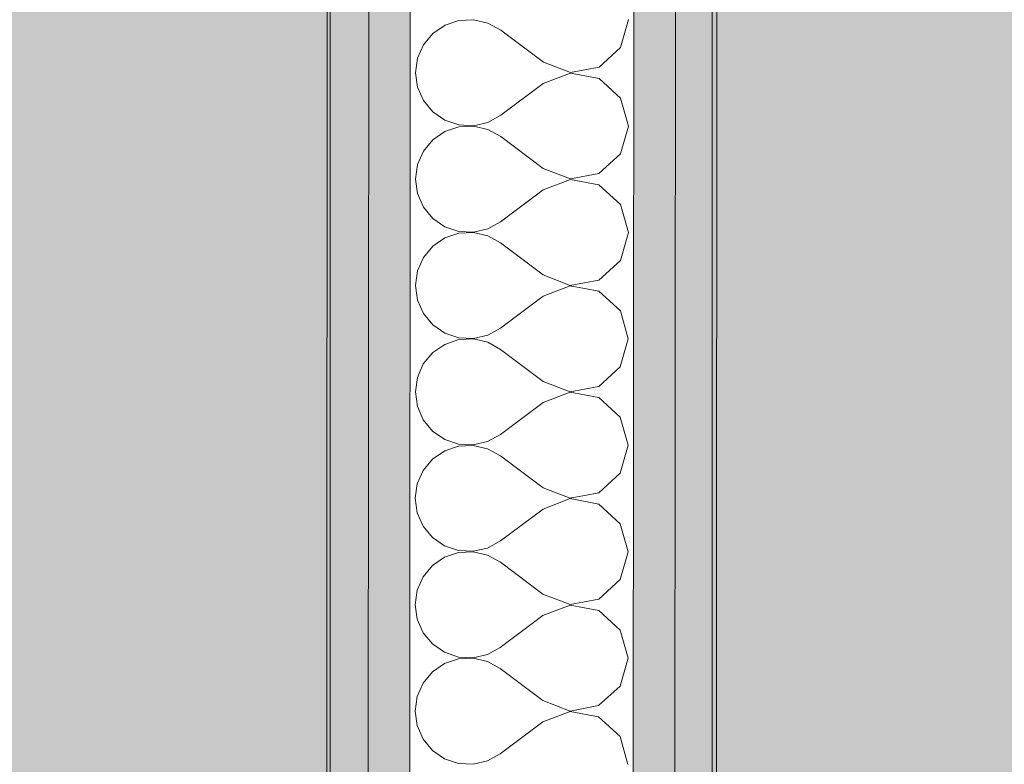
# Model space of a CAD drawing. Header units: millimetres. Extents: x -30280 to 19093, y -19284 to 4746.
# Tile 184 of 256: x -4033 to -3725, y -15247 to -15014. Entities that reach past the tile are written whole.
import ezdxf

# ---------------------------------------------------------------- set-up
doc = ezdxf.new("R2010")
doc.units = ezdxf.units.MM
doc.header["$MEASUREMENT"] = 0
for name, color, linetype in [('Nuevo_07_CR_Cel Ras pladur', 7, 'Continuous'), ('Nuevo_07_CR_Cel Ras vinilic', 7, 'Continuous'), ('Nuevo_08_E_Envans secs', 7, 'Continuous')]:
    doc.layers.add(name, color=color, linetype=linetype)
for name, color, linetype, lineweight, true_color in [('Nuevo_07_CR_Cel Ras pladur_Pluma_Nº__102', 7, 'Continuous', 5, 0xcccccc), ('Nuevo_07_CR_Cel Ras vinilic_Pluma_Nº__102', 7, 'Continuous', 5, 0xcccccc), ('Nuevo_07_CR_Cel Ras vinilic_Pluma_Nº__79', 7, 'Continuous', 5, 0xaaffd5), ('Nuevo_08_E_Envans secs_Pluma_Nº__102', 7, 'Continuous', 5, 0xcccccc), ('Nuevo_08_E_Envans secs_Pluma_Nº__79', 7, 'Continuous', 5, 0xaaffd5)]:
    doc.layers.add(name, color=color, linetype=linetype, lineweight=lineweight, true_color=true_color)
doc.layers.add('Nuevo_08_E_Envans secs_Pluma_Nº__1', color=7, linetype='Continuous', lineweight=5)

# ---------------------------------------------------------------- blocks, each defined once
blk = doc.blocks.new('Forjado_9_1', base_point=(-6108.28, -15314.17))
at = {"layer": 'Nuevo_07_CR_Cel Ras pladur_Pluma_Nº__102', "linetype": 'Continuous', "lineweight": 0, "true_color": 0x333333}
blk.add_hatch(color=250, dxfattribs=at).paths.add_polyline_path([(-6108.28, -15314.17), (-3936.09, -15314.17), (-3936.09, -13828.56), (-6106.09, -13828.56)])
at = {"layer": 'Nuevo_07_CR_Cel Ras pladur_Pluma_Nº__102', "color": 254, "linetype": 'Continuous', "lineweight": 5, "true_color": 0xcccccc, "flags": 128}
blk.add_lwpolyline([(-6108.28, -15314.17), (-3936.09, -15314.17), (-3936.09, -13828.56), (-6106.09, -13828.56)], close=True, dxfattribs=at)
blk = doc.blocks.new('*X764')
at = {"layer": 'Nuevo_08_E_Envans secs_Pluma_Nº__102', "color": 254, "linetype": 'Continuous', "lineweight": 5, "true_color": 0xcccccc}
for p, q in [((-3900.1, -15015.55), (-3903.89, -15018.15)), ((-3895.74, -15014.08), (-3900.1, -15015.55)), ((-3891.15, -15013.86), (-3895.74, -15014.08)), ((-3886.67, -15014.91), (-3891.15, -15013.86)), ((-3882.65, -15017.13), (-3886.67, -15014.91)), ((-3845.14, -15022.59), (-3842.64, -15013.83)), ((-3903.89, -15018.15), (-3906.83, -15021.69)), ((-3869.32, -15027.14), (-3882.65, -15017.13)), ((-3906.83, -15021.69), (-3908.69, -15025.89)), ((-3851.87, -15028.73), (-3845.14, -15022.59)), ((-3908.69, -15025.89), (-3909.32, -15030.45)), ((-3869.32, -15027.14), (-3860.82, -15030.42)), ((-3909.32, -15030.45), (-3908.69, -15035)), ((-3860.82, -15030.55), (-3869.33, -15033.81)), ((-3860.82, -15030.42), (-3851.87, -15028.73)), ((-3851.87, -15032.25), (-3860.82, -15030.55)), ((-3869.33, -15033.81), (-3882.67, -15043.8)), ((-3845.15, -15038.4), (-3851.87, -15032.25)), ((-3908.69, -15035), (-3906.84, -15039.21)), ((-3906.84, -15039.21), (-3903.91, -15042.76)), ((-3842.67, -15047.16), (-3845.15, -15038.4)), ((-3903.91, -15042.76), (-3900.12, -15045.36)), ((-3900.12, -15045.36), (-3895.77, -15046.83)), ((-3891.17, -15047.06), (-3886.69, -15046.02)), ((-3886.69, -15046.02), (-3882.67, -15043.8)), ((-3900.12, -15048.88), (-3903.92, -15051.48)), ((-3895.77, -15047.42), (-3900.12, -15048.88)), ((-3895.77, -15046.83), (-3891.17, -15047.06)), ((-3891.17, -15047.2), (-3895.77, -15047.42)), ((-3886.69, -15048.24), (-3891.17, -15047.2)), ((-3882.67, -15050.47), (-3886.69, -15048.24)), ((-3845.16, -15055.92), (-3842.67, -15047.16)), ((-3903.92, -15051.48), (-3906.85, -15055.02)), ((-3869.35, -15060.48), (-3882.67, -15050.47)), ((-3906.85, -15055.02), (-3908.71, -15059.23)), ((-3851.89, -15062.06), (-3845.16, -15055.92)), ((-3908.71, -15059.23), (-3909.35, -15063.78)), ((-3869.35, -15060.48), (-3860.84, -15063.75)), ((-3860.84, -15063.75), (-3851.89, -15062.06)), ((-3909.35, -15063.78), (-3908.72, -15068.34)), ((-3860.84, -15063.88), (-3869.35, -15067.14)), ((-3851.9, -15065.58), (-3860.84, -15063.88)), ((-3869.35, -15067.14), (-3882.69, -15077.13)), ((-3845.18, -15071.73), (-3851.9, -15065.58)), ((-3908.72, -15068.34), (-3906.87, -15072.55)), ((-3906.87, -15072.55), (-3903.93, -15076.09)), ((-3842.69, -15080.5), (-3845.18, -15071.73)), ((-3903.93, -15076.09), (-3900.15, -15078.7)), ((-3886.72, -15079.36), (-3882.69, -15077.13)), ((-3900.15, -15078.7), (-3895.79, -15080.17)), ((-3895.79, -15080.17), (-3891.2, -15080.39)), ((-3891.2, -15080.53), (-3895.79, -15080.75)), ((-3891.2, -15080.39), (-3886.72, -15079.36)), ((-3886.72, -15081.57), (-3891.2, -15080.53)), ((-3845.19, -15089.26), (-3842.69, -15080.5)), ((-3900.15, -15082.21), (-3903.94, -15084.82)), ((-3895.79, -15080.75), (-3900.15, -15082.21)), ((-3882.7, -15083.8), (-3886.72, -15081.57)), ((-3903.94, -15084.82), (-3906.88, -15088.35)), ((-3869.37, -15093.81), (-3882.7, -15083.8)), ((-3906.88, -15088.35), (-3908.73, -15092.56)), ((-3851.92, -15095.4), (-3845.19, -15089.26)), ((-3908.73, -15092.56), (-3909.37, -15097.11)), ((-3869.37, -15093.81), (-3860.87, -15097.08)), ((-3860.87, -15097.08), (-3851.92, -15095.4)), ((-3909.37, -15097.11), (-3908.74, -15101.67)), ((-3860.87, -15097.22), (-3869.38, -15100.48)), ((-3851.92, -15098.92), (-3860.87, -15097.22)), ((-3845.2, -15105.07), (-3851.92, -15098.92)), ((-3908.74, -15101.67), (-3906.89, -15105.88)), ((-3869.38, -15100.48), (-3882.72, -15110.47)), ((-3842.72, -15113.83), (-3845.2, -15105.07)), ((-3906.89, -15105.88), (-3903.96, -15109.42)), ((-3903.96, -15109.42), (-3900.17, -15112.03)), ((-3886.74, -15112.69), (-3882.72, -15110.47)), ((-3900.17, -15112.03), (-3895.81, -15113.5)), ((-3895.81, -15114.08), (-3900.17, -15115.55)), ((-3895.81, -15113.5), (-3891.22, -15113.73)), ((-3891.22, -15113.86), (-3895.81, -15114.08)), ((-3891.22, -15113.73), (-3886.74, -15112.69)), ((-3886.74, -15114.91), (-3891.22, -15113.86)), ((-3845.21, -15122.59), (-3842.72, -15113.83)), ((-3900.17, -15115.55), (-3903.97, -15118.15)), ((-3882.72, -15117.13), (-3886.74, -15114.91)), ((-3869.39, -15127.14), (-3882.72, -15117.13)), ((-3903.97, -15118.15), (-3906.9, -15121.69)), ((-3906.9, -15121.69), (-3908.76, -15125.89)), ((-3851.94, -15128.73), (-3845.21, -15122.59)), ((-3908.76, -15125.89), (-3909.4, -15130.45)), ((-3869.39, -15127.14), (-3860.89, -15130.42)), ((-3860.89, -15130.42), (-3851.94, -15128.73)), ((-3909.4, -15130.45), (-3908.77, -15135)), ((-3860.89, -15130.55), (-3869.4, -15133.81)), ((-3851.95, -15132.25), (-3860.89, -15130.55)), ((-3845.23, -15138.4), (-3851.95, -15132.25)), ((-3908.77, -15135), (-3906.91, -15139.21)), ((-3869.4, -15133.81), (-3882.74, -15143.8)), ((-3842.74, -15147.16), (-3845.23, -15138.4)), ((-3906.91, -15139.21), (-3903.98, -15142.76)), ((-3903.98, -15142.76), (-3900.2, -15145.36)), ((-3886.77, -15146.02), (-3882.74, -15143.8)), ((-3900.2, -15145.36), (-3895.84, -15146.83)), ((-3895.84, -15147.42), (-3900.2, -15148.88)), ((-3895.84, -15146.83), (-3891.25, -15147.06)), ((-3891.25, -15147.2), (-3895.84, -15147.42)), ((-3891.25, -15147.06), (-3886.77, -15146.02)), ((-3886.77, -15148.24), (-3891.25, -15147.2)), ((-3882.75, -15150.47), (-3886.77, -15148.24)), ((-3845.24, -15155.92), (-3842.74, -15147.16)), ((-3903.99, -15151.48), (-3906.93, -15155.02)), ((-3900.2, -15148.88), (-3903.99, -15151.48)), ((-3869.42, -15160.48), (-3882.75, -15150.47)), ((-3906.93, -15155.02), (-3908.78, -15159.23)), ((-3851.97, -15162.06), (-3845.24, -15155.92)), ((-3908.78, -15159.23), (-3909.42, -15163.78)), ((-3869.42, -15160.48), (-3860.92, -15163.75)), ((-3909.42, -15163.78), (-3908.79, -15168.34)), ((-3860.92, -15163.75), (-3851.97, -15162.06)), ((-3860.92, -15163.88), (-3869.42, -15167.14)), ((-3851.97, -15165.58), (-3860.92, -15163.88)), ((-3845.25, -15171.73), (-3851.97, -15165.58)), ((-3908.79, -15168.34), (-3906.94, -15172.55)), ((-3869.42, -15167.14), (-3882.77, -15177.13)), ((-3906.94, -15172.55), (-3904.01, -15176.09)), ((-3842.77, -15180.5), (-3845.25, -15171.73)), ((-3904.01, -15176.09), (-3900.22, -15178.7)), ((-3900.22, -15178.7), (-3895.86, -15180.17)), ((-3886.79, -15179.36), (-3882.77, -15177.13)), ((-3900.22, -15182.21), (-3904.01, -15184.82)), ((-3895.86, -15180.75), (-3900.22, -15182.21)), ((-3895.86, -15180.17), (-3891.27, -15180.39)), ((-3891.27, -15180.53), (-3895.86, -15180.75)), ((-3891.27, -15180.39), (-3886.79, -15179.36)), ((-3886.79, -15181.57), (-3891.27, -15180.53)), ((-3882.77, -15183.8), (-3886.79, -15181.57)), ((-3845.26, -15189.26), (-3842.77, -15180.5)), ((-3904.01, -15184.82), (-3906.95, -15188.35)), ((-3869.44, -15193.81), (-3882.77, -15183.8)), ((-3906.95, -15188.35), (-3908.81, -15192.56)), ((-3851.99, -15195.4), (-3845.26, -15189.26)), ((-3908.81, -15192.56), (-3909.45, -15197.11)), ((-3869.44, -15193.81), (-3860.94, -15197.08)), ((-3909.45, -15197.11), (-3908.82, -15201.67)), ((-3860.94, -15197.22), (-3869.45, -15200.48)), ((-3860.94, -15197.08), (-3851.99, -15195.4)), ((-3851.99, -15198.92), (-3860.94, -15197.22)), ((-3869.45, -15200.48), (-3882.79, -15210.47)), ((-3845.27, -15205.07), (-3851.99, -15198.92)), ((-3908.82, -15201.67), (-3906.96, -15205.88)), ((-3906.96, -15205.88), (-3904.03, -15209.42)), ((-3842.79, -15213.83), (-3845.27, -15205.07)), ((-3904.03, -15209.42), (-3900.24, -15212.03)), ((-3900.24, -15212.03), (-3895.89, -15213.5)), ((-3891.3, -15213.73), (-3886.82, -15212.69)), ((-3886.82, -15212.69), (-3882.79, -15210.47)), ((-3900.25, -15215.55), (-3904.04, -15218.15)), ((-3895.89, -15214.08), (-3900.25, -15215.55)), ((-3895.89, -15213.5), (-3891.3, -15213.73)), ((-3891.3, -15213.86), (-3895.89, -15214.08)), ((-3886.82, -15214.91), (-3891.3, -15213.86)), ((-3882.79, -15217.13), (-3886.82, -15214.91)), ((-3845.29, -15222.59), (-3842.79, -15213.83)), ((-3904.04, -15218.15), (-3906.98, -15221.69)), ((-3869.47, -15227.14), (-3882.79, -15217.13)), ((-3906.98, -15221.69), (-3908.83, -15225.89)), ((-3852.02, -15228.73), (-3845.29, -15222.59)), ((-3908.83, -15225.89), (-3909.47, -15230.45)), ((-3869.47, -15227.14), (-3860.97, -15230.42)), ((-3909.47, -15230.45), (-3908.84, -15235)), ((-3860.97, -15230.55), (-3869.47, -15233.81)), ((-3860.97, -15230.42), (-3852.02, -15228.73)), ((-3852.02, -15232.25), (-3860.97, -15230.55)), ((-3869.47, -15233.81), (-3882.81, -15243.8)), ((-3845.3, -15238.4), (-3852.02, -15232.25)), ((-3908.84, -15235), (-3906.99, -15239.21)), ((-3906.99, -15239.21), (-3904.06, -15242.76)), ((-3842.82, -15247.16), (-3845.3, -15238.4)), ((-3904.06, -15242.76), (-3900.27, -15245.36)), ((-3886.84, -15246.02), (-3882.81, -15243.8)), ((-3900.27, -15245.36), (-3895.91, -15246.83)), ((-3895.91, -15246.83), (-3891.32, -15247.06)), ((-3891.32, -15247.06), (-3886.84, -15246.02))]:
    blk.add_line(p, q, dxfattribs=at)
blk = doc.blocks.new('Muro_122_1', base_point=(-3937.2, -15319.55))
at = {"layer": 'Nuevo_08_E_Envans secs_Pluma_Nº__79', "linetype": 'Continuous', "lineweight": 5, "true_color": 0xaaffd5}
for points in [[(-3924.2, -15319.59), (-3923.09, -13808.56), (-3936.09, -13808.56), (-3937.2, -15319.55)], [(-3911.2, -15319.62), (-3910.09, -13808.56), (-3923.09, -13808.56), (-3924.2, -15319.59)], [(-3828.2, -15319.82), (-3827.09, -13808.56), (-3840.09, -13808.56), (-3841.2, -15319.79)], [(-3815.2, -15319.86), (-3814.09, -13808.56), (-3827.09, -13808.56), (-3828.2, -15319.82)]]:
    blk.add_hatch(color=121, dxfattribs=at).paths.add_polyline_path(points)
at = {"layer": 'Nuevo_08_E_Envans secs_Pluma_Nº__1', "color": 7, "linetype": 'Continuous', "lineweight": 5}
for p, q in [((-3924.2, -15319.59), (-3923.09, -13808.56)), ((-3911.2, -15319.62), (-3910.09, -13808.56)), ((-3841.2, -15319.79), (-3840.09, -13808.56)), ((-3828.2, -15319.82), (-3827.09, -13808.56))]:
    blk.add_line(p, q, dxfattribs=at)
at = {"layer": 'Nuevo_08_E_Envans secs_Pluma_Nº__1', "color": 7, "linetype": 'Continuous', "lineweight": 5, "flags": 128}
for points in [[(-3936.09, -13808.56), (-3937.2, -15319.55)], [(-3815.2, -15319.86), (-3814.09, -13808.56)]]:
    blk.add_lwpolyline(points, dxfattribs=at)
at = {"layer": 'Nuevo_08_E_Envans secs', "color": 7, "lineweight": 20}
blk.add_blockref('*X764', (0, 0), dxfattribs=at)
blk = doc.blocks.new('Forjado_315_1', base_point=(-3816.41, -16949.98))
at = {"layer": 'Nuevo_07_CR_Cel Ras vinilic_Pluma_Nº__79', "linetype": 'Continuous', "lineweight": 0, "true_color": 0x2a3f35}
blk.add_hatch(color=119, dxfattribs=at).paths.add_polyline_path([(-3816.41, -16949.98), (-1689.31, -16949.98), (-1687, -13808.56), (-3816.41, -13808.56)])
at = {"layer": 'Nuevo_07_CR_Cel Ras vinilic_Pluma_Nº__102', "color": 254, "linetype": 'Continuous', "lineweight": 5, "true_color": 0xcccccc, "flags": 128}
blk.add_lwpolyline([(-3816.41, -16949.98), (-1689.31, -16949.98), (-1687, -13808.56), (-3816.41, -13808.56)], close=True, dxfattribs=at)

msp = doc.modelspace()

# ---------------------------------------------------------------- block references
at = {"layer": 'Nuevo_07_CR_Cel Ras pladur', "color": 254, "linetype": 'Continuous', "lineweight": 5, "true_color": 0xcccccc}
msp.add_blockref('Forjado_9_1', (-6108.28, -15314.17), dxfattribs=at)
at = {"layer": 'Nuevo_07_CR_Cel Ras vinilic', "color": 254, "linetype": 'Continuous', "lineweight": 5, "true_color": 0xcccccc}
msp.add_blockref('Forjado_315_1', (-3816.41, -16949.98), dxfattribs=at)
at = {"layer": 'Nuevo_08_E_Envans secs', "color": 7, "lineweight": 20}
msp.add_blockref('Muro_122_1', (-3937.2, -15319.55), dxfattribs=at)

doc.saveas('drawing.dxf')
